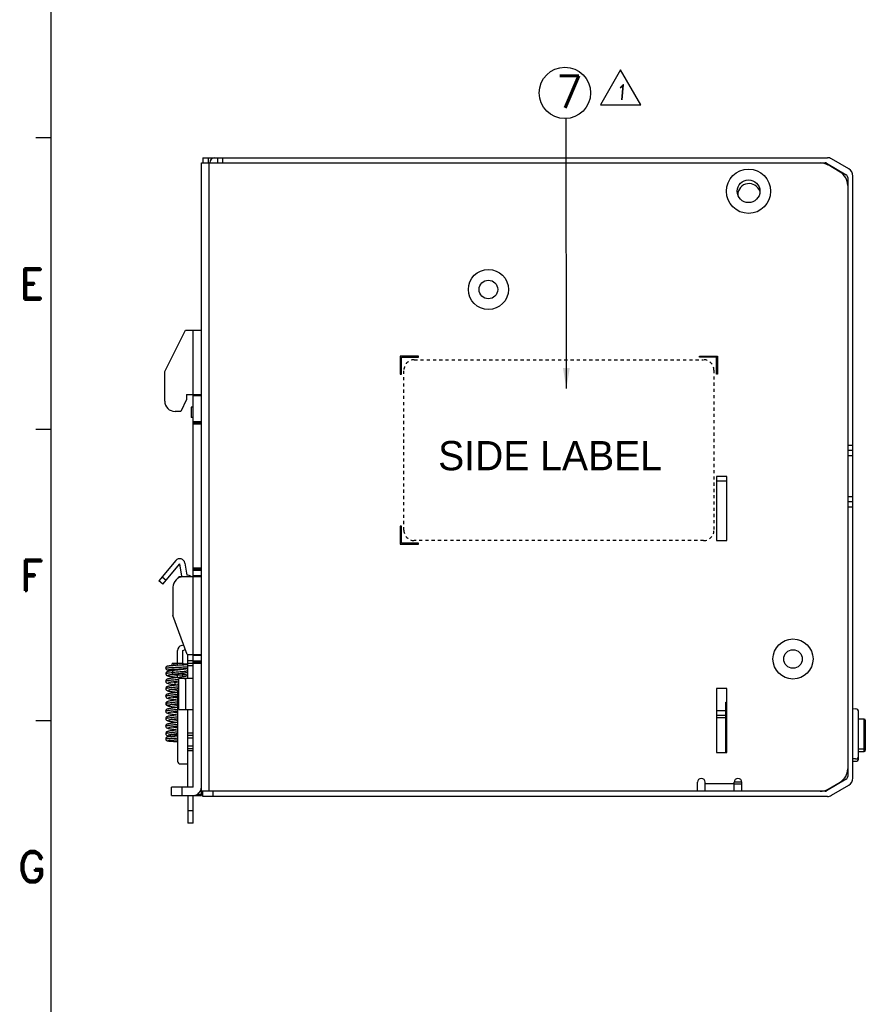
# Model space of a CAD drawing. Header units: inches. Extents: x 2700 to 4592, y -840 to -133.
# Tile 30 of 50: x 3760 to 3924, y -654 to -464. Entities that reach past the tile are written whole.
import ezdxf
from ezdxf.enums import TextEntityAlignment as Align

# ---------------------------------------------------------------- set-up
doc = ezdxf.new("R2010")
doc.units = ezdxf.units.IN
doc.header["$LTSCALE"] = 1.21
doc.header["$MEASUREMENT"] = 0
doc.linetypes.add('CENTER', pattern=[0.6, 0.375, -0.075, 0.075, -0.075])
doc.linetypes.add('HIDDEN', pattern=[0.2, 0.1, -0.1])
doc.layers.get('0').update_dxf_attribs({"linetype": 'CONTINUOUS'})
for name, color, linetype in [('1', 1, 'CONTINUOUS'), ('C', 6, 'CENTER'), ('DIM', 2, 'CONTINUOUS'), ('PAPER', 7, 'CONTINUOUS')]:
    doc.layers.add(name, color=color, linetype=linetype)
doc.styles.add('ARIAL', font='arial.ttf')
doc.styles.add('ROMAND', font='romand')
doc.styles.add('ROMANS', font='romans')
doc.styles.add('S', font='txt')
doc.styles.add('SIMPLEX', font='SIMPLEX.shx')
doc.dimstyles.new('PD', dxfattribs={"dimscale": 0, "dimtxt": 4, "dimasz": 4, "dimexe": 1, "dimexo": 1, "dimgap": 1.5, "dimtad": 1, "dimdec": 1, "dimzin": 0, "dimdsep": 46, "dimtxsty": 'ROMANS', "dimcen": -0.5, "dimadec": 0, "dimazin": 0, "dimtp": 0.1, "dimtfac": 1, "dimtdec": 1, "dimtmove": 0, "dimatfit": 3, "dimfxl": 1, "dimtolj": 1, "dimtzin": 0, "dimarcsym": 0})

# ---------------------------------------------------------------- blocks, each defined once
blk = doc.blocks.new('A1')
at = {"layer": 'PAPER', "color": 3}
blk.add_line((15, 15), (15, 579), dxfattribs=at)
at = {"layer": 'PAPER', "color": 2}
for p, q in [((15, 353.4), (12, 353.4)), ((15, 297), (12, 297)), ((15, 240.6), (12, 240.6))]:
    blk.add_line(p, q, dxfattribs=at)
at = {"style": 'ARIAL'}
for tag, p, height in [('TITLE', (754.05, 50.95), 8), ('V', (597.3, 37.23), 2.5), ('XXXXXXXXXX', (740.68, 27.01), 6), ('00', (812.75, 22.3), 6), ('mm', (606.88, 17.02), 3), ('ADP-XX', (640.78, 17), 3), ('2________2', (733.31, 17.17), 3), ("XX/XX'XX", (787.08, 17.17), 3), ('--', (579.59, 17.41), 3)]:
    blk.add_attdef(tag, p, '', height=height, dxfattribs=at)
at = {"layer": 'PAPER', "color": 1, "style": 'ROMAND'}
for s, p in [('E', (11.22, 325.17)), ('F', (11.22, 268.77)), ('G', (11.22, 212.37))]:
    blk.add_text(s, height=6, dxfattribs=at).set_placement(p, align=Align.MIDDLE)
blk = doc.blocks.new('33333')
at = {"layer": 'C', "linetype": 'HIDDEN', "ltscale": 5}
for p, q in [((1933.76, -528.56), (1989.76, -528.56)), ((1931.76, -561.56), (1931.76, -530.56)), ((1991.76, -530.56), (1991.76, -561.56)), ((1989.76, -563.56), (1933.76, -563.56))]:
    blk.add_line(p, q, dxfattribs=at)
for centre, start, end in [((1933.76, -530.56), 90, 180), ((1989.76, -530.56), 0, 90), ((1933.76, -561.56), 180, 270), ((1989.76, -561.56), 270, 0)]:
    blk.add_arc(centre, 2, start, end, dxfattribs=at)
at = {"layer": 'C', "linetype": 'HIDDEN', "style": 'S'}
blk.add_text('SIDE LABEL', height=5.658, dxfattribs=at).set_placement((1938.38, -549.94))

msp = doc.modelspace()

# ---------------------------------------------------------------- linework, layer by layer
at = {"color": 7, "linetype": 'Continuous'}
for p, q in [((3795.4, -613.87), (3795.4, -491.47)), ((3795.4, -491.47), (3916.12, -491.47)), ((3795.7, -490.47), (3795.7, -491.47)), ((3795.7, -490.47), (3916.56, -490.47)), ((3796.7, -490.47), (3796.7, -491.47)), ((3796.9, -613.07), (3796.9, -491.47)), ((3798.5, -490.47), (3798.5, -491.47)), ((3799.5, -490.47), (3799.5, -491.47)), ((3916.42, -491.55), (3920.21, -493.78)), ((3920.71, -492.65), (3917.38, -490.69)), ((3919.02, -493.25), (3916.71, -491.88)), ((3920.5, -494.29), (3920.5, -610.24)), ((3921.5, -610.5), (3921.5, -494.03)), ((3788.3, -531.87), (3792.3, -523.87)), ((3792.3, -523.87), (3795.4, -523.87)), ((3793.8, -612.27), (3793.8, -523.87)), ((3833.9, -528.87), (3833.9, -532.37)), ((3837.4, -528.87), (3833.9, -528.87)), ((3837.4, -528.87), (3833.9, -528.87)), ((3834.1, -532.37), (3834.1, -529.07)), ((3834.1, -529.07), (3837.4, -529.07)), ((3837.4, -529.07), (3837.4, -528.87)), ((3891.8, -529.07), (3891.8, -528.87)), ((3891.8, -528.87), (3895.3, -528.87)), ((3891.8, -528.87), (3895.3, -528.87)), ((3895.1, -529.07), (3891.8, -529.07)), ((3895.1, -532.37), (3895.1, -529.07)), ((3895.3, -528.87), (3895.3, -532.37)), ((3788.3, -537.57), (3788.3, -531.87)), ((3833.9, -532.37), (3834.1, -532.37)), ((3895.3, -532.37), (3895.1, -532.37)), ((3792.5, -537.27), (3791.43, -539.57)), ((3792.5, -536.27), (3792.5, -537.27)), ((3792.5, -536.27), (3795.4, -536.27)), ((3795.4, -536.52), (3793.8, -536.52)), ((3793.4, -538.77), (3793.4, -540.77)), ((3793.8, -538.77), (3793.4, -538.77)), ((3791.43, -539.57), (3790.3, -539.57)), ((3793.8, -540.77), (3793.4, -540.77)), ((3793.8, -541.52), (3795.4, -541.52)), ((3793.8, -541.77), (3795.4, -541.77)), ((3795.4, -542.02), (3793.8, -542.02)), ((3920.5, -546.07), (3921.5, -546.07)), ((3920.5, -547.07), (3921.5, -547.07)), ((3920.5, -548.07), (3921.5, -548.07)), ((3897.1, -552.17), (3895.1, -552.17)), ((3895.1, -552.17), (3895.1, -564.57)), ((3897.1, -564.57), (3897.1, -552.17)), ((3895.1, -552.97), (3897.1, -552.97)), ((3921.5, -556.07), (3920.5, -556.07)), ((3921.5, -557.07), (3920.5, -557.07)), ((3921.5, -558.07), (3920.5, -558.07)), ((3834.1, -561.77), (3833.9, -561.77)), ((3833.9, -561.77), (3833.9, -565.27)), ((3833.9, -561.77), (3833.9, -565.27)), ((3834.1, -565.07), (3834.1, -561.77)), ((3833.9, -565.27), (3837.4, -565.27)), ((3837.4, -565.07), (3834.1, -565.07)), ((3837.4, -565.27), (3837.4, -565.07)), ((3895.1, -564.57), (3897.1, -564.57)), ((3790.43, -568.43), (3787.16, -572.33)), ((3787.92, -572.97), (3791.2, -569.07)), ((3791.62, -571.44), (3791.2, -569.07)), ((3792.18, -568.9), (3792.6, -571.27)), ((3787.8, -571.56), (3788.57, -572.21)), ((3791, -571.79), (3791, -571.57)), ((3795.4, -571.57), (3791, -571.57)), ((3792.8, -571.27), (3792.6, -571.27)), ((3793.8, -569.82), (3795.4, -569.82)), ((3795.4, -570.07), (3793.8, -570.07)), ((3795.4, -570.32), (3793.8, -570.32)), ((3793.8, -571.32), (3795.4, -571.32)), ((3787.92, -572.97), (3787.16, -572.33)), ((3789.9, -573.57), (3789.9, -579.07)), ((3792.65, -586.57), (3789.9, -579.07)), ((3791.54, -584.84), (3791.97, -584.72)), ((3790.8, -588.71), (3790.8, -585.8)), ((3791.8, -585.8), (3792.32, -585.66)), ((3791.8, -588.65), (3791.8, -585.8)), ((3792.65, -586.57), (3795.4, -586.57)), ((3792.8, -591.27), (3792.8, -586.57)), ((3791.04, -588.69), (3790.48, -588.73)), ((3790.8, -588.26), (3791.8, -588.26)), ((3792.8, -587.77), (3793.8, -587.77)), ((3792.8, -588.27), (3793.8, -588.27)), ((3795.4, -586.82), (3793.8, -586.82)), ((3793.8, -587.82), (3795.4, -587.82)), ((3793.8, -588.07), (3795.4, -588.07)), ((3795.4, -588.32), (3793.8, -588.32)), ((3788.5, -590.31), (3788.5, -590.31)), ((3790.46, -589.43), (3790.74, -589.41)), ((3790.8, -590.32), (3790.7, -590.31)), ((3790.74, -589.41), (3791.05, -589.39)), ((3790.8, -589.41), (3790.77, -589.41)), ((3790.8, -589.6), (3790.8, -589.41)), ((3790.8, -591.05), (3790.8, -590.3)), ((3790.8, -590.56), (3791.8, -590.56)), ((3791.28, -589.55), (3790.93, -589.59)), ((3791.8, -589.35), (3791.94, -589.34)), ((3791.8, -589.49), (3791.8, -589.35)), ((3791.8, -590.92), (3791.8, -590.19)), ((3793.8, -588.77), (3792.8, -588.77)), ((3788.5, -591.76), (3788.5, -591.76)), ((3791.04, -591.02), (3790.49, -591.09)), ((3790.61, -592.45), (3790.9, -592.49)), ((3791, -591.8), (3790.69, -591.76)), ((3791, -597.27), (3791, -591.27)), ((3793.8, -591.27), (3791, -591.27)), ((3792.34, -591.27), (3792.34, -597.27)), ((3788.5, -593.21), (3788.5, -593.21)), ((3790.61, -593.22), (3791, -593.17)), ((3791, -593.25), (3790.69, -593.21)), ((3790.8, -593.77), (3790.8, -607.27)), ((3897.1, -593.17), (3895.1, -593.17)), ((3895.1, -593.17), (3895.1, -605.57)), ((3897.1, -605.57), (3897.1, -593.17)), ((3788.5, -594.66), (3788.5, -594.66)), ((3788.5, -594.66), (3788.5, -594.66)), ((3788.5, -596.11), (3788.5, -596.11)), ((3788.77, -595.73), (3788.77, -595.73)), ((3790.8, -595.4), (3790.48, -595.44)), ((3790.8, -594.67), (3790.69, -594.66)), ((3790.8, -596.12), (3790.69, -596.11)), ((3896.9, -595.82), (3897.1, -595.82)), ((3896.9, -605.57), (3896.9, -595.82)), ((3788.5, -597.56), (3788.5, -597.56)), ((3790.8, -597.57), (3790.69, -597.56)), ((3791, -597.27), (3793.8, -597.27)), ((3792.8, -612.27), (3792.8, -597.27)), ((3896.9, -597.52), (3895.1, -597.52)), ((3897.1, -596.87), (3896.9, -596.87)), ((3897.1, -597.02), (3896.9, -597.02)), ((3896.9, -598.21), (3897.1, -598.21)), ((3921.5, -597.06), (3922.08, -597.13)), ((3922.6, -606.67), (3922.6, -597.73)), ((3788.5, -599.01), (3788.5, -599.01)), ((3790.8, -598.3), (3790.53, -598.33)), ((3790.53, -599.03), (3790.8, -599)), ((3790.8, -599.75), (3790.56, -599.78)), ((3790.8, -599.02), (3790.69, -599.01)), ((3895.1, -598.32), (3896.9, -598.32)), ((3895.1, -598.77), (3896.9, -598.77)), ((3896.9, -598.36), (3897.1, -598.36)), ((3923.7, -599.14), (3922.6, -599.14)), ((3923.7, -605.34), (3923.7, -599.14)), ((3923.9, -599.34), (3923.9, -605.14)), ((3788.5, -600.46), (3788.5, -600.46)), ((3788.5, -600.46), (3788.5, -600.46)), ((3788.5, -601.91), (3788.5, -601.91)), ((3790.8, -601.2), (3790.46, -601.24)), ((3790.49, -600.48), (3790.8, -600.45)), ((3790.59, -601.15), (3790.8, -601.17)), ((3790.8, -600.47), (3790.69, -600.46)), ((3790.8, -601.91), (3790.75, -601.9)), ((3792.8, -601.77), (3793.8, -601.77)), ((3789.17, -602.4), (3789.17, -602.4)), ((3790.8, -602.4), (3790.49, -602.42)), ((3793.8, -602.27), (3792.8, -602.27)), ((3793.8, -602.77), (3792.8, -602.77)), ((3792.8, -604.27), (3793.8, -604.27)), ((3792.8, -604.77), (3793.8, -604.77)), ((3793.8, -605.27), (3792.8, -605.27)), ((3895.1, -605.57), (3897.1, -605.57)), ((3923.7, -604.89), (3922.6, -604.89)), ((3922.6, -605.34), (3923.7, -605.34)), ((3791.3, -607.77), (3792.8, -607.77)), ((3922, -606.82), (3921.5, -606.82)), ((3921.5, -607.27), (3922, -607.27)), ((3891.4, -613.07), (3891.4, -611.32)), ((3892.9, -613.07), (3892.9, -611.32)), ((3892.9, -611.57), (3898.5, -611.57)), ((3898.5, -613.07), (3898.5, -611.32)), ((3898.52, -611.22), (3899.98, -611.22)), ((3900, -613.07), (3900, -611.32)), ((3920.21, -610.75), (3916.42, -612.98)), ((3916.71, -612.65), (3919.02, -611.29)), ((3789.6, -613.87), (3789.6, -612.27)), ((3793.8, -612.27), (3789.6, -612.27)), ((3791.6, -612.27), (3791.6, -613.87)), ((3795.4, -612.62), (3795.35, -612.62)), ((3916.12, -613.07), (3795.4, -613.07)), ((3795.7, -614.07), (3795.7, -613.07)), ((3797.7, -614.07), (3797.7, -613.07)), ((3898.5, -611.62), (3900, -611.62)), ((3917.38, -613.84), (3920.71, -611.88)), ((3789.6, -613.87), (3795.4, -613.87)), ((3792.8, -613.87), (3792.8, -619.27)), ((3793.8, -619.27), (3793.8, -613.87)), ((3794.65, -613.62), (3795.4, -613.62)), ((3916.56, -614.07), (3795.7, -614.07)), ((3792.8, -616.77), (3793.8, -616.77)), ((3793.8, -619.27), (3792.8, -619.27))]:
    msp.add_line(p, q, dxfattribs=at)
for points in [[(3790.8, -588.36), (3790.47, -588.34), (3790.27, -588.33), (3790.07, -588.32), (3789.88, -588.3)], [(3791.92, -588.64), (3791.79, -588.65), (3791.66, -588.66), (3791.52, -588.67), (3791.37, -588.68), (3791.21, -588.68), (3791.04, -588.69)], [(3792.8, -588.52), (3792.79, -588.52), (3792.75, -588.51), (3792.7, -588.5), (3792.65, -588.49), (3792.59, -588.49), (3792.53, -588.48), (3792.45, -588.47), (3792.37, -588.46), (3792.28, -588.45), (3792.18, -588.45), (3792.07, -588.44), (3791.95, -588.43), (3791.8, -588.42)], [(3792.61, -588.57), (3792.61, -588.57), (3792.61, -588.57), (3792.6, -588.57), (3792.57, -588.58), (3792.54, -588.58), (3792.5, -588.59), (3792.44, -588.6), (3792.38, -588.6), (3792.31, -588.61), (3792.22, -588.62), (3792.13, -588.62), (3792.03, -588.63), (3791.92, -588.64)], [(3790.48, -588.73), (3790.31, -588.74), (3790.14, -588.75), (3789.99, -588.76), (3789.84, -588.77), (3789.7, -588.77), (3789.58, -588.78), (3789.46, -588.79), (3789.36, -588.8), (3789.26, -588.81), (3789.17, -588.82), (3789.09, -588.83), (3789.02, -588.83), (3788.96, -588.84), (3788.91, -588.85), (3788.86, -588.86), (3788.81, -588.87), (3788.77, -588.88), (3788.71, -588.9), (3788.65, -588.94), (3788.59, -589), (3788.54, -589.07), (3788.51, -589.16), (3788.5, -589.23)], [(3788.5, -589.23), (3788.51, -589.3), (3788.53, -589.39), (3788.58, -589.46), (3788.64, -589.52), (3788.7, -589.56), (3788.75, -589.58), (3788.8, -589.59), (3788.84, -589.6), (3788.88, -589.61), (3788.93, -589.62), (3788.99, -589.63), (3789.05, -589.64), (3789.11, -589.64), (3789.19, -589.65), (3789.27, -589.66), (3789.36, -589.67), (3789.45, -589.67), (3789.56, -589.68), (3789.67, -589.69), (3789.78, -589.7), (3789.91, -589.71)], [(3789.93, -589.7), (3789.77, -589.73), (3789.6, -589.75), (3789.44, -589.77), (3789.3, -589.8), (3789.17, -589.82), (3789.06, -589.84), (3788.97, -589.87), (3788.88, -589.89), (3788.81, -589.92), (3788.74, -589.95), (3788.67, -589.99), (3788.6, -590.05), (3788.55, -590.13), (3788.51, -590.23), (3788.5, -590.31)], [(3788.5, -590.31), (3788.51, -590.39), (3788.55, -590.49), (3788.61, -590.58), (3788.68, -590.64), (3788.76, -590.68), (3788.83, -590.71), (3788.92, -590.74), (3789.02, -590.77), (3789.14, -590.79), (3789.27, -590.82), (3789.42, -590.84), (3789.58, -590.87), (3789.76, -590.89), (3789.94, -590.92), (3790.13, -590.94), (3790.33, -590.97), (3790.52, -590.99), (3790.8, -591.02)], [(3788.99, -589.55), (3788.98, -589.55), (3788.99, -589.55), (3789, -589.54), (3789.02, -589.54), (3789.05, -589.53), (3789.09, -589.53), (3789.14, -589.52), (3789.19, -589.52), (3789.25, -589.51), (3789.32, -589.51), (3789.39, -589.5), (3789.48, -589.49), (3789.56, -589.49), (3789.65, -589.48), (3789.75, -589.47), (3789.86, -589.47), (3789.97, -589.46), (3790.08, -589.45), (3790.21, -589.44), (3790.33, -589.44), (3790.46, -589.43)], [(3789.06, -590.57), (3789.06, -590.56), (3789.08, -590.56), (3789.12, -590.55), (3789.18, -590.53), (3789.25, -590.51), (3789.34, -590.5), (3789.44, -590.48), (3789.56, -590.46), (3789.69, -590.44), (3789.82, -590.42), (3789.94, -590.4)], [(3790.93, -589.59), (3790.74, -589.61), (3790.54, -589.63), (3790.33, -589.65), (3790.12, -589.68), (3789.93, -589.7)], [(3789.94, -590.4), (3790.18, -590.37), (3790.43, -590.34), (3790.67, -590.32)], [(3790.67, -590.32), (3790.9, -590.29), (3791.12, -590.27), (3791.33, -590.24), (3791.52, -590.22), (3791.69, -590.2)], [(3791.05, -589.39), (3791.21, -589.39), (3791.37, -589.38), (3791.52, -589.37), (3791.67, -589.36), (3791.8, -589.35)], [(3791.85, -589.48), (3791.72, -589.5), (3791.59, -589.51), (3791.44, -589.53), (3791.28, -589.55)], [(3791.69, -590.2), (3791.86, -590.18), (3792.01, -590.16), (3792.14, -590.15), (3792.27, -590.13), (3792.38, -590.11), (3792.48, -590.09), (3792.57, -590.08), (3792.64, -590.06), (3792.71, -590.05), (3792.77, -590.03), (3792.8, -590.02)], [(3792.8, -590.65), (3792.77, -590.64), (3792.69, -590.61), (3792.59, -590.58), (3792.48, -590.56), (3792.36, -590.53), (3792.21, -590.51), (3792.05, -590.48), (3791.89, -590.46), (3791.8, -590.45)], [(3792.56, -589.36), (3792.57, -589.36), (3792.56, -589.36), (3792.55, -589.37), (3792.51, -589.38), (3792.47, -589.39), (3792.42, -589.4), (3792.35, -589.41), (3792.27, -589.42), (3792.18, -589.44), (3792.08, -589.45), (3791.97, -589.47), (3791.85, -589.48)], [(3791.94, -589.34), (3792.06, -589.33), (3792.16, -589.32), (3792.26, -589.31), (3792.35, -589.31), (3792.44, -589.3), (3792.51, -589.29), (3792.58, -589.28), (3792.64, -589.28), (3792.69, -589.27), (3792.74, -589.26), (3792.79, -589.25), (3792.8, -589.24)], [(3792.8, -589.27), (3792.75, -589.26), (3792.74, -589.26)], [(3790.49, -591.09), (3790.29, -591.11), (3790.1, -591.13), (3789.92, -591.16), (3789.74, -591.18), (3789.58, -591.2), (3789.42, -591.23), (3789.29, -591.25), (3789.17, -591.27), (3789.07, -591.29), (3788.97, -591.32), (3788.89, -591.34), (3788.82, -591.36), (3788.75, -591.4), (3788.67, -591.44), (3788.61, -591.5), (3788.55, -591.58), (3788.51, -591.68), (3788.5, -591.76)], [(3788.5, -591.76), (3788.51, -591.83), (3788.54, -591.94), (3788.6, -592.02), (3788.67, -592.08), (3788.73, -592.12), (3788.8, -592.15), (3788.88, -592.18), (3788.96, -592.2), (3789.05, -592.22), (3789.15, -592.25), (3789.26, -592.27), (3789.39, -592.29), (3789.54, -592.31), (3789.7, -592.34), (3789.87, -592.36), (3790.05, -592.38), (3790.22, -592.4)], [(3791, -592.47), (3790.75, -592.5), (3790.53, -592.53), (3790.33, -592.55), (3790.14, -592.58), (3789.96, -592.6), (3789.8, -592.62), (3789.64, -592.64), (3789.5, -592.66), (3789.37, -592.69), (3789.25, -592.71), (3789.14, -592.73), (3789.04, -592.75), (3788.95, -592.77), (3788.88, -592.79), (3788.81, -592.82), (3788.74, -592.85), (3788.67, -592.89), (3788.6, -592.95), (3788.55, -593.03), (3788.51, -593.13), (3788.5, -593.21)], [(3789.07, -592.01), (3789.06, -592.01), (3789.06, -592.01), (3789.09, -592.01), (3789.12, -592), (3789.18, -591.98), (3789.24, -591.97), (3789.32, -591.95), (3789.42, -591.93), (3789.52, -591.91), (3789.64, -591.9), (3789.77, -591.88), (3789.9, -591.86), (3790.05, -591.84), (3790.21, -591.82), (3790.37, -591.8), (3790.54, -591.78), (3790.71, -591.76), (3791, -591.72)], [(3790.22, -592.4), (3790.41, -592.43), (3790.61, -592.45)], [(3791.83, -590.92), (3791.69, -590.94), (3791.54, -590.96), (3791.38, -590.98), (3791.22, -591), (3791.04, -591.02)], [(3792.54, -590.78), (3792.54, -590.78), (3792.52, -590.79), (3792.49, -590.8), (3792.44, -590.81), (3792.37, -590.83), (3792.29, -590.84), (3792.19, -590.86), (3792.09, -590.88), (3791.97, -590.9), (3791.83, -590.92)], [(3788.5, -593.21), (3788.51, -593.29), (3788.54, -593.39), (3788.6, -593.47), (3788.67, -593.53), (3788.74, -593.57), (3788.81, -593.6), (3788.88, -593.63), (3788.96, -593.65), (3789.04, -593.67), (3789.14, -593.69), (3789.25, -593.72), (3789.37, -593.74), (3789.51, -593.76), (3789.66, -593.78), (3789.81, -593.8), (3789.98, -593.82), (3790.16, -593.85), (3790.35, -593.87), (3790.55, -593.89), (3790.77, -593.92), (3790.8, -593.92)], [(3790.8, -593.95), (3790.66, -593.96), (3790.44, -593.99), (3790.23, -594.02), (3790.03, -594.04), (3789.85, -594.06), (3789.68, -594.09), (3789.52, -594.11), (3789.38, -594.13), (3789.25, -594.16), (3789.14, -594.18), (3789.04, -594.2), (3788.95, -594.22), (3788.87, -594.25), (3788.8, -594.27), (3788.73, -594.3), (3788.67, -594.34), (3788.6, -594.4), (3788.54, -594.48), (3788.51, -594.58), (3788.5, -594.66)], [(3789.06, -593.47), (3789.06, -593.47), (3789.08, -593.46), (3789.12, -593.45), (3789.17, -593.43), (3789.23, -593.42), (3789.31, -593.4), (3789.41, -593.38), (3789.51, -593.37), (3789.64, -593.35), (3789.77, -593.33), (3789.92, -593.31), (3790.07, -593.29), (3790.24, -593.27), (3790.42, -593.24), (3790.61, -593.22)], [(3788.5, -594.66), (3788.51, -594.74), (3788.55, -594.84), (3788.6, -594.92), (3788.67, -594.98), (3788.73, -595.02), (3788.8, -595.05), (3788.87, -595.07), (3788.95, -595.1), (3789.03, -595.12), (3789.13, -595.14), (3789.24, -595.16), (3789.36, -595.18), (3789.5, -595.21), (3789.64, -595.23), (3789.81, -595.25), (3789.98, -595.27), (3790.18, -595.3), (3790.38, -595.32), (3790.6, -595.35), (3790.8, -595.37)], [(3788.77, -595.73), (3788.72, -595.76), (3788.65, -595.8), (3788.59, -595.86), (3788.54, -595.95), (3788.51, -596.04), (3788.5, -596.11)], [(3788.5, -596.11), (3788.51, -596.19), (3788.54, -596.29), (3788.6, -596.37), (3788.67, -596.43), (3788.74, -596.47), (3788.81, -596.5), (3788.88, -596.53), (3788.95, -596.55), (3789.03, -596.57), (3789.13, -596.59), (3789.23, -596.61), (3789.35, -596.63), (3789.48, -596.65), (3789.62, -596.67), (3789.77, -596.7), (3789.94, -596.72), (3790.12, -596.74), (3790.32, -596.77), (3790.51, -596.79), (3790.8, -596.82)], [(3790.48, -595.44), (3790.25, -595.46), (3790.02, -595.49), (3789.8, -595.52), (3789.58, -595.55), (3789.37, -595.58), (3789.19, -595.62), (3789.03, -595.65), (3788.89, -595.69), (3788.77, -595.73)], [(3789.06, -594.92), (3789.06, -594.91), (3789.09, -594.91), (3789.12, -594.89), (3789.18, -594.88), (3789.25, -594.86), (3789.33, -594.85), (3789.43, -594.83), (3789.54, -594.81), (3789.66, -594.79), (3789.79, -594.77), (3789.94, -594.75), (3790.09, -594.73), (3790.26, -594.71), (3790.43, -594.69), (3790.61, -594.67), (3790.8, -594.65)], [(3789.06, -596.36), (3789.07, -596.36), (3789.1, -596.35), (3789.17, -596.33), (3789.27, -596.31), (3789.39, -596.29), (3789.53, -596.26), (3789.71, -596.24), (3789.9, -596.21), (3790.12, -596.18), (3790.35, -596.15), (3790.58, -596.12), (3790.8, -596.1)], [(3790.8, -596.85), (3790.74, -596.86), (3790.53, -596.88), (3790.31, -596.91), (3790.1, -596.93), (3789.9, -596.96), (3789.72, -596.98), (3789.56, -597.01), (3789.41, -597.03), (3789.27, -597.05), (3789.16, -597.07), (3789.05, -597.1), (3788.96, -597.12), (3788.88, -597.14), (3788.8, -597.17), (3788.73, -597.2), (3788.67, -597.24), (3788.6, -597.3), (3788.54, -597.38), (3788.51, -597.48), (3788.5, -597.56)], [(3788.5, -597.56), (3788.51, -597.63), (3788.54, -597.73), (3788.6, -597.82), (3788.67, -597.88), (3788.74, -597.92), (3788.82, -597.96), (3788.9, -597.98), (3788.99, -598.01), (3789.09, -598.03), (3789.21, -598.06), (3789.34, -598.08), (3789.49, -598.11), (3789.66, -598.13), (3789.84, -598.16), (3790.04, -598.18), (3790.26, -598.21), (3790.49, -598.24), (3790.75, -598.27), (3790.8, -598.27)], [(3789.06, -597.81), (3789.06, -597.81), (3789.09, -597.81), (3789.12, -597.79), (3789.18, -597.78), (3789.26, -597.76), (3789.34, -597.75), (3789.44, -597.73), (3789.56, -597.71), (3789.69, -597.69), (3789.82, -597.67), (3789.97, -597.65), (3790.13, -597.63), (3790.3, -597.61), (3790.48, -597.59), (3790.67, -597.56), (3790.8, -597.55)], [(3790.53, -598.33), (3790.31, -598.36), (3790.09, -598.38), (3789.88, -598.41), (3789.68, -598.44), (3789.51, -598.46), (3789.35, -598.49), (3789.21, -598.51), (3789.09, -598.54), (3788.99, -598.56), (3788.9, -598.59), (3788.82, -598.61), (3788.74, -598.65), (3788.67, -598.69), (3788.6, -598.75), (3788.54, -598.84), (3788.51, -598.94), (3788.5, -599.01)], [(3788.5, -599.01), (3788.51, -599.09), (3788.54, -599.19), (3788.6, -599.27), (3788.67, -599.33), (3788.74, -599.37), (3788.81, -599.4), (3788.89, -599.43), (3788.97, -599.45), (3789.07, -599.48), (3789.17, -599.5), (3789.3, -599.52), (3789.44, -599.55), (3789.59, -599.57), (3789.76, -599.59), (3789.95, -599.62), (3790.15, -599.64), (3790.36, -599.67), (3790.57, -599.7), (3790.78, -599.72), (3790.8, -599.72)], [(3790.56, -599.78), (3790.37, -599.8), (3790.19, -599.82), (3790.02, -599.84), (3789.86, -599.86), (3789.7, -599.88), (3789.56, -599.91), (3789.43, -599.93), (3789.31, -599.95), (3789.2, -599.97), (3789.1, -599.99), (3789.01, -600.01), (3788.93, -600.03), (3788.86, -600.05), (3788.79, -600.07), (3788.73, -600.11), (3788.66, -600.15), (3788.6, -600.21), (3788.54, -600.29), (3788.51, -600.39), (3788.5, -600.46)], [(3789.06, -599.26), (3789.06, -599.26), (3789.08, -599.26), (3789.12, -599.25), (3789.17, -599.23), (3789.24, -599.22), (3789.32, -599.2), (3789.41, -599.18), (3789.52, -599.17), (3789.63, -599.15), (3789.75, -599.13), (3789.89, -599.11), (3790.03, -599.09), (3790.19, -599.07), (3790.35, -599.05), (3790.53, -599.03)], [(3788.5, -600.46), (3788.51, -600.53), (3788.54, -600.63), (3788.6, -600.72), (3788.67, -600.78), (3788.74, -600.82), (3788.81, -600.85), (3788.88, -600.88), (3788.96, -600.9), (3789.05, -600.92), (3789.15, -600.95), (3789.26, -600.97), (3789.39, -600.99), (3789.53, -601.01), (3789.68, -601.03), (3789.84, -601.06), (3790.01, -601.08), (3790.19, -601.1), (3790.39, -601.12), (3790.59, -601.15)], [(3790.46, -601.24), (3790.24, -601.27), (3790.04, -601.29), (3789.86, -601.31), (3789.69, -601.34), (3789.53, -601.36), (3789.39, -601.38), (3789.26, -601.4), (3789.15, -601.43), (3789.05, -601.45), (3788.96, -601.47), (3788.88, -601.49), (3788.81, -601.52), (3788.74, -601.55), (3788.67, -601.59), (3788.6, -601.65), (3788.55, -601.73), (3788.51, -601.83), (3788.5, -601.91)], [(3788.5, -601.91), (3788.51, -601.98), (3788.54, -602.07), (3788.59, -602.16), (3788.65, -602.22), (3788.71, -602.26), (3788.78, -602.29), (3788.85, -602.32), (3788.92, -602.34), (3789, -602.36), (3789.09, -602.38), (3789.17, -602.4)], [(3789.06, -600.72), (3789.06, -600.71), (3789.08, -600.71), (3789.13, -600.69), (3789.19, -600.68), (3789.26, -600.66), (3789.36, -600.64), (3789.47, -600.62), (3789.6, -600.6), (3789.75, -600.58), (3789.91, -600.56), (3790.09, -600.53), (3790.29, -600.51), (3790.49, -600.48)], [(3789.44, -602.08), (3789.55, -602.06), (3789.67, -602.04), (3789.8, -602.02), (3789.94, -602), (3790.1, -601.98), (3790.26, -601.96), (3790.43, -601.94), (3790.61, -601.92), (3790.8, -601.9)], [(3790.49, -602.42), (3790.32, -602.43), (3790.17, -602.44), (3790.02, -602.45), (3789.87, -602.46), (3789.74, -602.47), (3789.61, -602.48), (3789.49, -602.49), (3789.38, -602.49), (3789.28, -602.5), (3789.19, -602.51), (3789.11, -602.52), (3789.04, -602.53), (3788.98, -602.54), (3788.92, -602.54), (3788.87, -602.55), (3788.82, -602.56), (3788.77, -602.58), (3788.72, -602.6), (3788.66, -602.63), (3788.59, -602.69), (3788.54, -602.76), (3788.51, -602.85), (3788.5, -602.93)], [(3788.5, -602.93), (3788.51, -603), (3788.54, -603.09), (3788.59, -603.17), (3788.66, -603.23), (3788.72, -603.26), (3788.77, -603.28), (3788.82, -603.29), (3788.87, -603.31), (3788.92, -603.31), (3788.98, -603.32), (3789.04, -603.33), (3789.12, -603.34), (3789.2, -603.35), (3789.29, -603.36), (3789.4, -603.37), (3789.51, -603.37), (3789.62, -603.38), (3789.75, -603.39), (3789.88, -603.4), (3790.02, -603.41), (3790.17, -603.42), (3790.31, -603.43), (3790.46, -603.43), (3790.8, -603.45)], [(3788.99, -603.24), (3788.98, -603.24), (3788.99, -603.24), (3789, -603.24), (3789.02, -603.23), (3789.06, -603.23), (3789.09, -603.22), (3789.14, -603.22), (3789.19, -603.21), (3789.25, -603.21), (3789.32, -603.2), (3789.39, -603.19), (3789.47, -603.19), (3789.56, -603.18), (3789.65, -603.17), (3789.74, -603.17), (3789.85, -603.16), (3789.96, -603.15), (3790.07, -603.15), (3790.19, -603.14), (3790.31, -603.13), (3790.43, -603.13)], [(3789.07, -602.16), (3789.06, -602.16), (3789.09, -602.16)], [(3789.09, -602.16), (3789.13, -602.14), (3789.19, -602.13), (3789.26, -602.11), (3789.34, -602.1), (3789.44, -602.08)], [(3789.17, -602.4), (3789.28, -602.42), (3789.42, -602.44), (3789.57, -602.47), (3789.63, -602.48)], [(3790.43, -603.13), (3790.69, -603.11), (3790.8, -603.1)]]:
    msp.add_lwpolyline(points, dxfattribs=at)
for centre, radius in [((3901.3, -496.97), 4.28), ((3901.3, -496.97), 2.2), ((3850.95, -515.97), 3.88), ((3850.95, -515.97), 1.8), ((3909.9, -587.47), 3.88), ((3909.9, -587.47), 1.8)]:
    msp.add_circle(centre, radius, dxfattribs=at)
for centre, radius, start, end in [((3798, -491.47), 1, 90, 180), ((3915.18, -494.47), 3, 59.5, 90), ((3916.12, -492.07), 0.6, 59.5, 90), ((3916.56, -492.07), 1.6, 59.5, 90), ((3917.5, -495.83), 3, 0, 59.5), ((3919.9, -494.03), 1.6, 0, 59.5), ((3919.9, -494.29), 0.6, 0, 59.5), ((3901.4, -497.67), 2.2, 18.3729, 179.0684), ((3790.3, -537.57), 2, 180, 270), ((3791.2, -569.07), 1, 10, 140), ((3791.9, -573.57), 2, 90, 180), ((3792.6, -571.27), 1, 190, 197.7236), ((3792.8, -572.27), 1, 44.4908, 90), ((3791.8, -585.8), 1, 105, 180), ((3790.42, -588.65), 0.704, 179.9571, 189.7888), ((3789.33, -588.65), 0.714, 351.9699, 359.9902), ((3789.63, -571.02), 20.39, 276.8049, 277.6213), ((3790.58, -578.21), 13.13, 277.6796, 278.1444), ((3791.1, -581.85), 9.46, 278.1435, 279.0751), ((3791.6, -584.99), 6.28, 279.1165, 280.0503), ((3791.3, -593.77), 0.5, 126.9775, 180), ((3922, -597.73), 0.6, 0, 82.4054), ((3923.7, -599.34), 0.2, 0, 90), ((3923.7, -604.69), 0.2, 270, 0), ((3923.7, -605.14), 0.2, 270, 0), ((3791.3, -607.27), 0.5, 180, 270), ((3922, -606.22), 0.6, 270, 0), ((3922, -606.67), 0.6, 270, 0), ((3917.5, -608.7), 3, 300.5, 0), ((3892.15, -611.32), 0.75, 0, 180), ((3899.25, -611.32), 0.75, 0, 180), ((3919.9, -610.24), 0.6, 300.5, 0), ((3919.9, -610.5), 1.6, 300.5, 0), ((3793.8, -612.27), 1.6, 270, 0), ((3915.18, -610.07), 3, 270, 300.5), ((3916.12, -612.47), 0.6, 270, 300.5), ((3916.56, -612.47), 1.6, 270, 300.5)]:
    msp.add_arc(centre, radius, start, end, dxfattribs=at)
for points, knots in [([(3789.71, -588.65), (3789.71, -588.61), (3789.72, -588.54), (3789.74, -588.46), (3789.76, -588.4), (3789.79, -588.36), (3789.82, -588.33), (3789.85, -588.31), (3789.87, -588.3), (3789.88, -588.3)], [0, 0, 0, 0, 0.32462, 0.475135, 0.611602, 0.731059, 0.833515, 0.921188, 1, 1, 1, 1]), ([(3789.88, -588.3), (3789.94, -588.31), (3789.99, -588.38), (3790.02, -588.46), (3790.04, -588.55), (3790.04, -588.61), (3790.04, -588.65)], [0, 0, 0, 0, 0.383526, 0.522314, 0.674226, 1, 1, 1, 1]), ([(3790.8, -588.71), (3790.73, -588.7), (3790.48, -588.69), (3790.23, -588.67), (3790.04, -588.65)], [0, 0, 0, 0, 0.25967, 1, 1, 1, 1]), ([(3788.5, -589.23), (3788.5, -589.23), (3788.5, -589.23), (3788.51, -589.22), (3788.52, -589.22), (3788.54, -589.21), (3788.59, -589.2), (3788.67, -589.19), (3788.8, -589.18), (3788.95, -589.16), (3789.14, -589.15), (3789.35, -589.13), (3789.58, -589.12), (3789.84, -589.11), (3790.2, -589.09), (3790.68, -589.06), (3791.24, -589.04), (3791.62, -589.02), (3791.8, -589.01)], [0, 0, 0, 0, 0.002544, 0.004588, 0.007245, 0.014485, 0.024338, 0.051856, 0.089595, 0.136981, 0.193204, 0.257439, 0.328703, 0.405798, 0.487513, 0.659649, 0.834143, 1, 1, 1, 1]), ([(3788.5, -590.31), (3788.5, -590.3), (3788.52, -590.28), (3788.55, -590.26), (3788.59, -590.24), (3788.64, -590.23), (3788.7, -590.21), (3788.77, -590.2), (3788.88, -590.17), (3789.04, -590.15), (3789.36, -590.1), (3789.61, -590.07), (3789.78, -590.05)], [0, 0, 0, 0, 0.029497, 0.053802, 0.08558, 0.124926, 0.171757, 0.225918, 0.287213, 0.430336, 0.599134, 1, 1, 1, 1]), ([(3790.8, -590.67), (3790.56, -590.64), (3790.23, -590.59), (3789.8, -590.52), (3789.62, -590.48), (3789.53, -590.46)], [0, 0, 0, 0, 0.555536, 0.797918, 1, 1, 1, 1]), ([(3789.93, -589.7), (3789.91, -589.71), (3789.87, -589.73), (3789.84, -589.77), (3789.82, -589.82), (3789.8, -589.87), (3789.79, -589.95), (3789.78, -590.01), (3789.78, -590.05)], [0, 0, 0, 0, 0.162373, 0.266569, 0.387887, 0.525611, 0.676441, 1, 1, 1, 1]), ([(3789.78, -590.05), (3790.12, -590.02), (3790.79, -589.95), (3791.47, -589.89), (3791.8, -589.86)], [0, 0, 0, 0, 0.499754, 1, 1, 1, 1]), ([(3789.78, -590.05), (3789.78, -590.1), (3789.79, -590.17), (3789.81, -590.25), (3789.83, -590.31), (3789.85, -590.35), (3789.88, -590.38), (3789.91, -590.4), (3789.93, -590.4), (3789.94, -590.4)], [0, 0, 0, 0, 0.331527, 0.484327, 0.621718, 0.740498, 0.840659, 0.924755, 1, 1, 1, 1]), ([(3789.87, -589.7), (3789.88, -589.7), (3789.9, -589.7), (3789.91, -589.7), (3789.92, -589.69)], [0, 0, 0, 0, 0.242221, 1, 1, 1, 1]), ([(3789.92, -589.69), (3789.94, -589.68), (3789.97, -589.66), (3790, -589.6), (3790.02, -589.53), (3790.03, -589.48), (3790.04, -589.45)], [0, 0, 0, 0, 0.189848, 0.421198, 0.694583, 1, 1, 1, 1]), ([(3791.8, -589.01), (3791.99, -589), (3792.33, -588.98), (3792.66, -588.95), (3792.81, -588.94)], [0, 0, 0, 0, 0.572209, 1, 1, 1, 1]), ([(3791.8, -589.86), (3791.99, -589.84), (3792.26, -589.81), (3792.6, -589.77), (3792.74, -589.75), (3792.8, -589.74)], [0, 0, 0, 0, 0.570856, 0.805897, 1, 1, 1, 1]), ([(3788.5, -591.76), (3788.5, -591.75), (3788.51, -591.74), (3788.53, -591.72), (3788.55, -591.71), (3788.58, -591.7), (3788.63, -591.68), (3788.7, -591.66), (3788.81, -591.64), (3788.94, -591.62), (3789.09, -591.59), (3789.32, -591.56), (3789.65, -591.52), (3790.07, -591.47), (3790.53, -591.43), (3790.84, -591.39), (3791, -591.38)], [0, 0, 0, 0, 0.010541, 0.018159, 0.027785, 0.039573, 0.053584, 0.088212, 0.131383, 0.182684, 0.241654, 0.307815, 0.459046, 0.629657, 0.812488, 1, 1, 1, 1]), ([(3790.33, -592.05), (3790.18, -592.03), (3789.91, -591.99), (3789.65, -591.94), (3789.53, -591.91)], [0, 0, 0, 0, 0.552213, 1, 1, 1, 1]), ([(3790.22, -592.4), (3790.23, -592.4), (3790.24, -592.4), (3790.26, -592.38), (3790.28, -592.35), (3790.3, -592.3), (3790.31, -592.25), (3790.32, -592.17), (3790.33, -592.1), (3790.33, -592.05)], [0, 0, 0, 0, 0.054876, 0.125761, 0.220469, 0.34013, 0.483257, 0.645069, 1, 1, 1, 1]), ([(3790.33, -592.05), (3790.33, -592.01), (3790.32, -591.93), (3790.31, -591.85), (3790.3, -591.81)], [0, 0, 0, 0, 0.53557, 1, 1, 1, 1]), ([(3791, -592.15), (3790.95, -592.14), (3790.72, -592.11), (3790.49, -592.08), (3790.33, -592.05)], [0, 0, 0, 0, 0.251888, 1, 1, 1, 1]), ([(3792.07, -590.88), (3792.05, -590.88), (3791.96, -590.86), (3791.87, -590.84), (3791.8, -590.83)], [0, 0, 0, 0, 0.228344, 1, 1, 1, 1]), ([(3792.7, -591.17), (3792.71, -591.17), (3792.74, -591.17), (3792.78, -591.16), (3792.81, -591.15)], [0, 0, 0, 0, 0.26358, 1, 1, 1, 1]), ([(3788.5, -593.21), (3788.5, -593.2), (3788.51, -593.19), (3788.53, -593.17), (3788.55, -593.16), (3788.58, -593.15), (3788.63, -593.13), (3788.7, -593.11), (3788.81, -593.09), (3788.94, -593.07), (3789.09, -593.04), (3789.32, -593.01), (3789.65, -592.97), (3790.07, -592.92), (3790.53, -592.88), (3790.84, -592.84), (3791, -592.83)], [0, 0, 0, 0, 0.010574, 0.018286, 0.028039, 0.039931, 0.053994, 0.088596, 0.131662, 0.182894, 0.241943, 0.308242, 0.45938, 0.62978, 0.812597, 1, 1, 1, 1]), ([(3788.5, -594.66), (3788.5, -594.65), (3788.51, -594.64), (3788.53, -594.63), (3788.56, -594.61), (3788.61, -594.59), (3788.68, -594.57), (3788.78, -594.55), (3788.89, -594.52), (3789.03, -594.5), (3789.24, -594.47), (3789.54, -594.43), (3789.93, -594.39), (3790.36, -594.34), (3790.65, -594.31), (3790.8, -594.3)], [0, 0, 0, 0, 0.010836, 0.018541, 0.028165, 0.053553, 0.087343, 0.129497, 0.179863, 0.238056, 0.303436, 0.453074, 0.623343, 0.808068, 1, 1, 1, 1]), ([(3790.84, -593.58), (3790.6, -593.54), (3790.25, -593.49), (3789.81, -593.42), (3789.62, -593.38), (3789.53, -593.36)], [0, 0, 0, 0, 0.555408, 0.79813, 1, 1, 1, 1]), ([(3788.5, -596.11), (3788.5, -596.1), (3788.51, -596.08), (3788.54, -596.07), (3788.56, -596.06), (3788.57, -596.05)], [0, 0, 0, 0, 0.360657, 0.640212, 1, 1, 1, 1]), ([(3788.77, -595.73), (3788.74, -595.75), (3788.68, -595.78), (3788.6, -595.89), (3788.57, -595.99), (3788.57, -596.05)], [0, 0, 0, 0, 0.24839, 0.49856, 1, 1, 1, 1]), ([(3788.57, -596.05), (3788.59, -596.05), (3788.63, -596.03), (3788.73, -596.01), (3788.89, -595.97), (3789.12, -595.94), (3789.4, -595.9), (3789.71, -595.86), (3790.19, -595.81), (3790.55, -595.77), (3790.8, -595.75)], [0, 0, 0, 0, 0.025438, 0.057116, 0.138743, 0.243588, 0.368912, 0.511086, 0.666424, 1, 1, 1, 1]), ([(3788.57, -596.05), (3788.57, -596.11), (3788.59, -596.2), (3788.66, -596.3), (3788.73, -596.36), (3788.81, -596.39), (3788.9, -596.41), (3788.98, -596.4), (3789.04, -596.38), (3789.06, -596.36)], [0, 0, 0, 0, 0.252638, 0.378764, 0.503845, 0.628346, 0.752101, 0.875691, 1, 1, 1, 1]), ([(3790.8, -595.02), (3790.57, -594.99), (3790.23, -594.94), (3789.81, -594.87), (3789.62, -594.83), (3789.53, -594.81)], [0, 0, 0, 0, 0.555343, 0.797533, 1, 1, 1, 1]), ([(3790.8, -596.47), (3790.68, -596.46), (3790.44, -596.42), (3790.11, -596.37), (3789.8, -596.32), (3789.62, -596.28), (3789.53, -596.26)], [0, 0, 0, 0, 0.285015, 0.555375, 0.797788, 1, 1, 1, 1]), ([(3788.5, -597.56), (3788.5, -597.55), (3788.51, -597.54), (3788.53, -597.53), (3788.55, -597.51), (3788.6, -597.49), (3788.68, -597.47), (3788.78, -597.45), (3788.89, -597.42), (3789.03, -597.4), (3789.24, -597.37), (3789.54, -597.33), (3789.93, -597.29), (3790.36, -597.24), (3790.65, -597.21), (3790.8, -597.2)], [0, 0, 0, 0, 0.010771, 0.018404, 0.027943, 0.053157, 0.086807, 0.1289, 0.179282, 0.237465, 0.30282, 0.452462, 0.622933, 0.80787, 1, 1, 1, 1]), ([(3790.8, -597.92), (3790.57, -597.89), (3790.23, -597.84), (3789.8, -597.77), (3789.62, -597.73), (3789.53, -597.71)], [0, 0, 0, 0, 0.555432, 0.797655, 1, 1, 1, 1]), ([(3788.5, -599.01), (3788.5, -599), (3788.51, -598.99), (3788.53, -598.98), (3788.55, -598.96), (3788.6, -598.94), (3788.68, -598.92), (3788.78, -598.9), (3788.89, -598.87), (3789.03, -598.85), (3789.24, -598.82), (3789.54, -598.78), (3789.93, -598.74), (3790.36, -598.69), (3790.65, -598.66), (3790.8, -598.65)], [0, 0, 0, 0, 0.010739, 0.018314, 0.027784, 0.052893, 0.086591, 0.128882, 0.179349, 0.237475, 0.302721, 0.452349, 0.623015, 0.80791, 1, 1, 1, 1]), ([(3788.5, -600.46), (3788.5, -600.45), (3788.51, -600.44), (3788.53, -600.43), (3788.55, -600.41), (3788.61, -600.39), (3788.68, -600.37), (3788.78, -600.35), (3788.9, -600.32), (3789.03, -600.3), (3789.24, -600.27), (3789.54, -600.23), (3789.93, -600.19), (3790.36, -600.14), (3790.65, -600.11), (3790.8, -600.1)], [0, 0, 0, 0, 0.010769, 0.018388, 0.027932, 0.053329, 0.087353, 0.129764, 0.180195, 0.238233, 0.303439, 0.45322, 0.623662, 0.808171, 1, 1, 1, 1]), ([(3790.8, -599.37), (3790.68, -599.36), (3790.45, -599.32), (3790.11, -599.27), (3789.81, -599.22), (3789.62, -599.18), (3789.53, -599.16)], [0, 0, 0, 0, 0.284869, 0.555168, 0.797705, 1, 1, 1, 1]), ([(3788.5, -601.91), (3788.5, -601.9), (3788.51, -601.89), (3788.53, -601.87), (3788.55, -601.86), (3788.58, -601.85), (3788.63, -601.83), (3788.7, -601.81), (3788.81, -601.79), (3788.94, -601.76), (3789.09, -601.74), (3789.2, -601.73), (3789.26, -601.72)], [0, 0, 0, 0, 0.034144, 0.058823, 0.089967, 0.128033, 0.173258, 0.285486, 0.425942, 0.593026, 0.784987, 1, 1, 1, 1]), ([(3789.26, -601.72), (3789.37, -601.7), (3789.61, -601.67), (3790.12, -601.62), (3790.52, -601.58), (3790.8, -601.55)], [0, 0, 0, 0, 0.219262, 0.464727, 1, 1, 1, 1]), ([(3790.8, -600.82), (3790.57, -600.79), (3790.23, -600.74), (3789.8, -600.67), (3789.62, -600.63), (3789.53, -600.61)], [0, 0, 0, 0, 0.555499, 0.798078, 1, 1, 1, 1]), ([(3788.5, -602.93), (3788.5, -602.93), (3788.5, -602.92), (3788.51, -602.92), (3788.53, -602.91), (3788.56, -602.9), (3788.61, -602.89), (3788.68, -602.88), (3788.78, -602.87), (3788.89, -602.86), (3789.03, -602.85), (3789.24, -602.84), (3789.54, -602.82), (3789.93, -602.8), (3790.36, -602.78), (3790.65, -602.76), (3790.8, -602.75)], [0, 0, 0, 0, 0.002656, 0.006984, 0.013457, 0.022177, 0.046413, 0.079621, 0.121608, 0.172051, 0.230403, 0.296082, 0.447026, 0.619167, 0.805844, 1, 1, 1, 1]), ([(3789.17, -602.4), (3789.19, -602.4), (3789.23, -602.41), (3789.31, -602.39), (3789.4, -602.33), (3789.48, -602.21), (3789.5, -602.12), (3789.5, -602.07)], [0, 0, 0, 0, 0.113573, 0.227961, 0.466012, 0.724876, 1, 1, 1, 1]), ([(3790.8, -602.26), (3790.57, -602.23), (3790.23, -602.19), (3789.8, -602.12), (3789.62, -602.08), (3789.53, -602.06)], [0, 0, 0, 0, 0.555226, 0.79748, 1, 1, 1, 1])]:
    msp.add_open_spline(points, degree=3, knots=knots, dxfattribs=at)
at = {"layer": '1'}
msp.add_lwpolyline([(3876.53, -473.47), (3872.64, -480.21), (3880.42, -480.21)], close=True, dxfattribs=at)
at = {"layer": 'DIM'}
msp.add_circle((3865.75, -477.93), 4.98, dxfattribs=at)

# ---------------------------------------------------------------- block references
msp.add_blockref('A1', (3751.35, -840.05))
msp.add_blockref('33333', (1902.84, -1.01), dxfattribs=at)

# ---------------------------------------------------------------- texts
at = {"layer": '1', "style": 'SIMPLEX', "oblique": 5, "width": 0.9}
msp.add_text('1', height=2.92, dxfattribs=at).set_placement((3875.56, -479.29))
at = {"layer": 'DIM', "linetype": 'Continuous', "style": 'SIMPLEX'}
msp.add_text('7', height=6.22, dxfattribs=at).set_placement((3863.95, -480.84))

# ---------------------------------------------------------------- leaders
at = {"layer": 'DIM'}
msp.add_leader([(3866.04, -535.16), (3865.99, -482.9)], dimstyle='PD', override={"dimscale": 1, "dimtad": 0}, dxfattribs=at)

doc.saveas('drawing.dxf')
